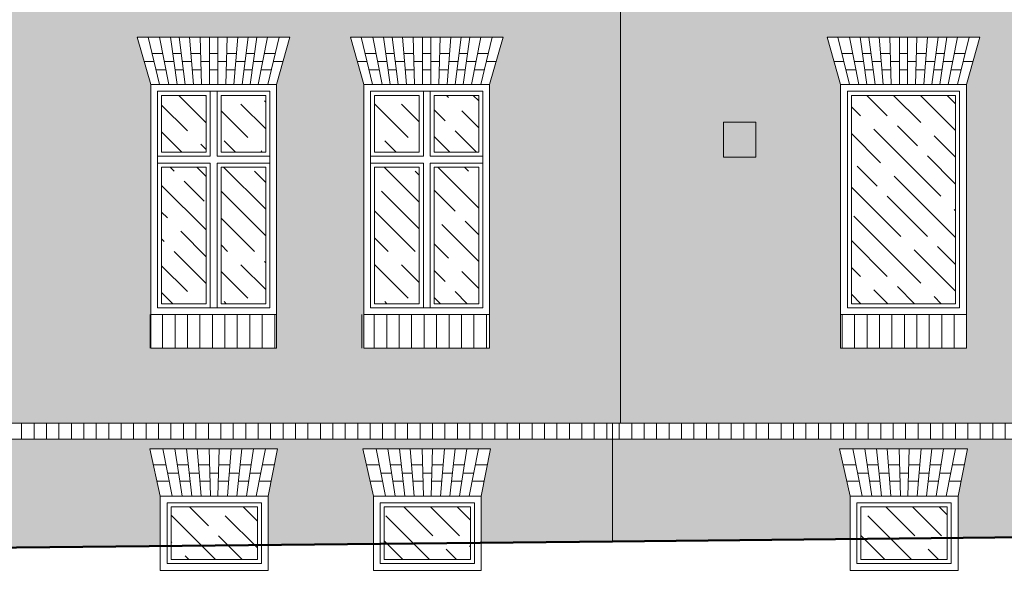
# Model space of a CAD drawing. Header units: millimetres. Extents: x 284606 to 569416, y -192995 to -95103.
# Tile 61 of 178: x 288790 to 289518, y -98789 to -98379. Entities that reach past the tile are written whole.
import ezdxf

# ---------------------------------------------------------------- set-up
doc = ezdxf.new("R2010")
doc.units = ezdxf.units.MM
doc.layers.get('0').update_dxf_attribs({"lineweight": 0})
for name, color, linetype, lineweight in [('!STR_Elewacje 0.15', 10, 'Continuous', 15), ('!STR_Konstrukcja 0.20', 200, 'Continuous', 20), ('!STR_Konstrukcja 0.50', 72, 'Continuous', 50), ('!STR_Kreskowanie', 253, 'Continuous', 5), ('!STR_Stolarka okienna', 72, 'Continuous', 15), ('!STR_Wymiarowanie', 254, 'Continuous', 9)]:
    doc.layers.add(name, color=color, linetype=linetype, lineweight=lineweight)
doc.layers.add('!STR_Kreskowanie ścian', color=7, linetype='Continuous', lineweight=5, true_color=0xa6a6a6)
doc.styles.add('EKO 1-10', font='romans.shx', dxfattribs={"width": 0.8, "height": 15})
doc.dimstyles.new('EKO wymiar 1-10', dxfattribs={"dimtxt": 15, "dimasz": 8, "dimexe": 15, "dimexo": 15, "dimgap": 5, "dimtad": 1, "dimdec": 0, "dimtxsty": 'EKO 1-10', "dimblk": 'ARCHTICK', "dimcen": 10, "dimdle": 15, "dimclrd": 256, "dimclre": 256, "dimclrt": 256, "dimazin": 2, "dimtfac": 1, "dimtdec": 0, "dimtmove": 2, "dimatfit": 3, "dimldrblk": 'ARCHTICK', "dimfxl": 15, "dimfxlon": 1, "dimlwd": -1, "dimlwe": -1, "dimarcsym": 0})

# ---------------------------------------------------------------- blocks, each defined once
blk = doc.blocks.new('okno 100x175')
at = {"layer": '!STR_Kreskowanie', "ltscale": 0.3}
h = blk.add_hatch(dxfattribs=at)
h.set_pattern_fill('GOST_WOOD', color=256, scale=7, angle=45)
h.set_pattern_definition([(135, (-591764.885, 207373.385), (29.6984848, 29.6984848), [70, -14]), (135, (-591745.086, 207373.385), (29.6984848, 29.6984848), [42, -10.5, 21, -10.5]), (135, (-591720.337, 207368.435), (29.6984848, 29.6984848), [70, -14])])
h.paths.add_polyline_path([(52, 162), (52, 120), (85, 120), (85, 162)])
h.paths.add_polyline_path([(8, 120), (41, 120), (41, 162), (8, 162)])
h.paths.add_polyline_path([(8, 8), (41, 8), (41, 109), (8, 109)])
h.paths.add_polyline_path([(52, 109), (52, 8), (85, 8), (85, 109)])
at = {"layer": '!STR_Kreskowanie ścian', "ltscale": 1.5}
h = blk.add_hatch(dxfattribs=at)
h.set_pattern_fill('ANSI31', color=256, scale=2.9, angle=45)
h.set_pattern_definition([(90, (-591764.885, 207373.385), (-9.2075, 9e-16), [])])
h.paths.add_polyline_path([(96.5, 0), (96.5, -25), (-3.5, -25), (-3.5, 0)])
at = {"layer": '!STR_Elewacje 0.15', "ltscale": 1.5}
for p, q in [((0, 170), (-9.97, 204.93)), ((102.97, 204.93), (-9.97, 204.93)), ((6.5, 170), (-2.01, 204.93)), ((13.5, 170), (6.57, 204.93)), ((19.5, 170), (14.54, 204.93)), ((25.5, 170), (20.91, 204.93)), ((31.5, 170), (28.63, 204.93)), ((37.5, 170), (36.5, 204.93)), ((43.5, 170), (43.5, 204.93)), ((49.5, 170), (49.5, 204.93)), ((55.5, 170), (56.5, 204.93)), ((61.5, 170), (64.37, 204.93)), ((67.5, 170), (72.09, 204.93)), ((73.5, 170), (78.46, 204.93)), ((79.5, 170), (86.43, 204.93)), ((86.5, 170), (95.01, 204.93)), ((93, 170), (102.97, 204.93)), ((8.95, 192.93), (0.92, 192.93)), ((22.49, 192.93), (16.24, 192.93)), ((36.84, 192.93), (29.62, 192.93)), ((49.5, 192.93), (43.5, 192.93)), ((63.38, 192.93), (56.16, 192.93)), ((76.76, 192.93), (70.51, 192.93)), ((92.08, 192.93), (84.05, 192.93)), ((2.38, 186.93), (-4.83, 186.93)), ((17.1, 186.93), (10.14, 186.93)), ((30.11, 186.93), (23.28, 186.93)), ((43.5, 186.93), (37.02, 186.93)), ((55.98, 186.93), (49.5, 186.93)), ((69.72, 186.93), (62.89, 186.93)), ((82.86, 186.93), (75.9, 186.93)), ((97.83, 186.93), (90.62, 186.93)), ((11.33, 180.93), (3.84, 180.93)), ((11.33, 180.93), (3.84, 180.93)), ((11.33, 180.93), (3.84, 180.93)), ((24.07, 180.93), (17.95, 180.93)), ((24.07, 180.93), (17.95, 180.93)), ((24.07, 180.93), (17.95, 180.93)), ((37.19, 180.93), (30.6, 180.93)), ((37.19, 180.93), (30.6, 180.93)), ((37.19, 180.93), (30.6, 180.93)), ((49.5, 180.93), (43.5, 180.93)), ((49.5, 180.93), (43.5, 180.93)), ((49.5, 180.93), (43.5, 180.93)), ((62.4, 180.93), (55.81, 180.93)), ((62.4, 180.93), (55.81, 180.93)), ((62.4, 180.93), (55.81, 180.93)), ((75.05, 180.93), (68.93, 180.93)), ((75.05, 180.93), (68.93, 180.93)), ((75.05, 180.93), (68.93, 180.93)), ((89.16, 180.93), (81.67, 180.93)), ((89.16, 180.93), (81.67, 180.93)), ((89.16, 180.93), (81.67, 180.93))]:
    blk.add_line(p, q, dxfattribs=at)
blk.add_lwpolyline([(93, 0), (0, 0), (0, -25), (93, -25)], close=True, dxfattribs=at)
at = {"layer": '!STR_Stolarka okienna', "ltscale": 1.5}
for points in [[(93, 0), (93, 170), (0, 170), (0, 0), (93, 0)], [(44, 165), (44, 117)], [(49, 165), (49, 117)], [(44, 117), (5, 117)], [(88, 117), (49, 117)], [(44, 112), (5, 112)], [(44, 112), (44, 5)], [(49, 112), (49, 5)], [(88, 112), (49, 112)]]:
    blk.add_lwpolyline(points, dxfattribs=at)
for points in [[(88, 5), (88, 165), (5, 165), (5, 5)], [(41, 162), (8, 162), (8, 120), (41, 120)], [(85, 162), (52, 162), (52, 120), (85, 120)], [(88, 112), (49, 112), (49, 5), (88, 5)], [(41, 109), (8, 109), (8, 8), (41, 8)], [(85, 109), (52, 109), (52, 8), (85, 8)]]:
    blk.add_lwpolyline(points, close=True, dxfattribs=at)
blk = doc.blocks.new('okno piwnicy')
at = {"layer": '!STR_Kreskowanie', "ltscale": 0.3}
h = blk.add_hatch(dxfattribs=at)
h.set_pattern_fill('GOST_WOOD', color=256, scale=7, angle=45)
h.set_pattern_definition([(135, (-287916.425, 101495.86), (29.698485, 29.698485), [70, -14]), (135, (-287896.626, 101495.86), (29.698485, 29.698485), [42, -10.5, 21, -10.5]), (135, (-287871.878, 101490.91), (29.698485, 29.698485), [70, -14])])
h.paths.add_polyline_path([(71.78, 46.96), (8, 46.96), (8, 8), (71.78, 8)])
at = {"layer": '!STR_Elewacje 0.15', "ltscale": 1.5}
for p, q in [((86.71, 89.89), (-7.84, 89.89)), ((0, 54.96), (-7.84, 89.89)), ((8.88, 54.96), (1.96, 89.89)), ((16.15, 54.96), (10.78, 89.89)), ((23.25, 54.96), (19.37, 89.89)), ((30.13, 54.96), (27.27, 89.89)), ((37.13, 54.96), (36.13, 89.89)), ((42.65, 54.96), (43.65, 89.89)), ((49.65, 54.96), (52.51, 89.89)), ((56.53, 54.96), (60.41, 89.89)), ((63.63, 54.96), (69, 89.89)), ((70.9, 54.96), (77.82, 89.89)), ((79.78, 54.96), (86.71, 89.89)), ((4.34, 77.89), (-5.15, 77.89)), ((20.7, 77.89), (12.63, 77.89)), ((36.48, 77.89), (28.25, 77.89)), ((43.3, 77.89), (51.53, 77.89)), ((59.08, 77.89), (67.16, 77.89)), ((75.44, 77.89), (84.33, 77.89)), ((6.72, 65.89), (-2.45, 65.89)), ((6.72, 65.89), (-2.45, 65.89)), ((6.72, 65.89), (-2.45, 65.89)), ((13.55, 71.89), (5.53, 71.89)), ((22.03, 65.89), (14.47, 65.89)), ((22.03, 65.89), (14.47, 65.89)), ((22.03, 65.89), (14.47, 65.89)), ((28.74, 71.89), (21.37, 71.89)), ((36.82, 65.89), (29.24, 65.89)), ((36.82, 65.89), (29.24, 65.89)), ((36.82, 65.89), (29.24, 65.89)), ((43.13, 71.89), (36.65, 71.89)), ((42.96, 65.89), (50.54, 65.89)), ((42.96, 65.89), (50.54, 65.89)), ((42.96, 65.89), (50.54, 65.89)), ((51.04, 71.89), (58.41, 71.89)), ((57.75, 65.89), (65.31, 65.89)), ((57.75, 65.89), (65.31, 65.89)), ((57.75, 65.89), (65.31, 65.89)), ((66.23, 71.89), (74.25, 71.89)), ((73.06, 65.89), (81.95, 65.89)), ((73.06, 65.89), (81.95, 65.89)), ((73.06, 65.89), (81.95, 65.89))]:
    blk.add_line(p, q, dxfattribs=at)
at = {"layer": '!STR_Stolarka okienna', "ltscale": 1.5}
for points in [[(0, 54.96), (79.78, 54.96), (79.78, 0), (0, 0)], [(5, 49.96), (74.78, 49.96), (74.78, 5), (5, 5)], [(8, 46.96), (71.78, 46.96), (71.78, 8), (8, 8)]]:
    blk.add_lwpolyline(points, close=True, dxfattribs=at)
blk = doc.blocks.new('_ArchTick')
at = {"color": 0, "linetype": 'ByBlock', "const_width": 0.15}
blk.add_lwpolyline([(-0.5, -0.5), (0.5, 0.5)], dxfattribs=at)
blk = doc.blocks.new('*D843')
at = {"layer": '!STR_Wymiarowanie', "ltscale": 1.5, "transparency": 16777216}
for p, q in [((288251.12, -97658.82), (288251.12, -98789.39)), ((288266.12, -97673.82), (288236.12, -97673.82)), ((288266.12, -98774.39), (288236.12, -98774.39))]:
    blk.add_line(p, q, dxfattribs=at)
at = {"layer": 'Defpoints', "color": 0, "ltscale": 1.5, "transparency": 16777216}
for p in [(288819.43, -97673.82), (288251.12, -98774.39), (288338.29, -98774.39)]:
    blk.add_point(p, dxfattribs=at)
at = {"layer": '!STR_Wymiarowanie', "ltscale": 1.5, "transparency": 16777216, "xscale": 8, "yscale": 8, "zscale": 8}
for p, rotation in [((288251.12, -97673.82), 90), ((288251.12, -98774.39), 270)]:
    blk.add_blockref('_ArchTick', p, dxfattribs=dict(at, rotation=rotation))
at = {"layer": '!STR_Wymiarowanie', "ltscale": 1.5, "transparency": 16777216, "insert": (288238.62, -98224.1), "char_height": 15, "attachment_point": 5, "rotation": 90, "style": 'EKO 1-10'}
blk.add_mtext('1101', dxfattribs=at)

msp = doc.modelspace()

# ---------------------------------------------------------------- hatches: boundary and pattern name
at = {"layer": '!STR_Kreskowanie', "ltscale": 0.3}
h = msp.add_hatch(dxfattribs=at)
h.set_pattern_fill('GOST_WOOD', color=256, scale=7, angle=45)
h.paths.add_polyline_path([(289482.01, -98435.33), (289405.01, -98435.33), (289405.01, -98589.33), (289482.01, -98589.33)])
at = {"layer": '!STR_Kreskowanie ścian', "ltscale": 0.3}
h = msp.add_hatch(dxfattribs=at)
h.set_pattern_fill('AR-B816', color=256, scale=0.04)
h.paths.add_polyline_path([(288769.04, -98367.53), (288719.04, -98367.53), (288344.29, -98367.53), (288344.29, -98677.57), (288769.04, -98677.57)])
h.paths.add_polyline_path([(288503.9, -98622.33), (288503.9, -98597.33), (288503.9, -98427.33), (288493.93, -98392.41), (288619.87, -98392.41), (288609.9, -98427.33), (288609.9, -98597.33), (288609.9, -98622.33)], flags=16)
h.paths.add_polyline_path([(288508.9, -98592.33), (288508.9, -98432.33), (288604.9, -98432.33), (288604.9, -98592.33), (288559.9, -98592.33)], flags=0)
h.paths.add_polyline_path([(288511.9, -98589.33), (288511.9, -98488.33), (288551.9, -98488.33), (288551.9, -98589.33)], flags=0)
h.paths.add_polyline_path([(288562.9, -98589.33), (288562.9, -98488.33), (288601.9, -98488.33), (288601.9, -98589.33)], flags=0)
h.paths.add_polyline_path([(288447.9, -98481.09), (288447.9, -98455.09), (288471.9, -98455.09), (288471.9, -98481.09)], flags=16)
h.paths.add_polyline_path([(288423.9, -98481.09), (288399.9, -98481.09), (288399.9, -98455.09), (288423.9, -98455.09)], flags=16)
h.paths.add_polyline_path([(288511.9, -98477.33), (288511.9, -98435.33), (288551.9, -98435.33), (288551.9, -98477.33)], flags=0)
h.paths.add_polyline_path([(288562.9, -98477.33), (288562.9, -98435.33), (288601.9, -98435.33), (288601.9, -98477.33)], flags=0)
h.paths.add_polyline_path([(288511.82, -98404.41), (288519.85, -98404.41), (288521.04, -98410.41), (288528, -98410.41), (288527.15, -98404.41), (288533.39, -98404.41), (288534.18, -98410.41), (288541.01, -98410.41), (288540.52, -98404.41), (288547.74, -98404.41), (288547.92, -98410.41), (288554.4, -98410.41), (288554.4, -98404.41), (288560.4, -98404.41), (288560.4, -98410.41), (288566.89, -98410.41), (288567.06, -98404.41), (288574.28, -98404.41), (288573.79, -98410.41), (288580.62, -98410.41), (288581.41, -98404.41), (288587.66, -98404.41), (288586.8, -98410.41), (288593.76, -98410.41), (288594.95, -98404.41), (288602.98, -98404.41), (288600.06, -98416.41), (288592.57, -98416.41), (288593.76, -98410.41), (288586.8, -98410.41), (288585.95, -98416.41), (288579.84, -98416.41), (288580.62, -98410.41), (288573.79, -98410.41), (288573.3, -98416.41), (288566.71, -98416.41), (288566.89, -98410.41), (288560.4, -98410.41), (288560.4, -98416.41), (288554.4, -98416.41), (288554.4, -98410.41), (288547.92, -98410.41), (288548.09, -98416.41), (288541.51, -98416.41), (288541.01, -98410.41), (288534.18, -98410.41), (288534.97, -98416.41), (288528.85, -98416.41), (288528, -98410.41), (288521.04, -98410.41), (288522.23, -98416.41), (288514.74, -98416.41)], flags=0)
h.paths.add_polyline_path([(288641.9, -98481.09), (288641.9, -98455.09), (288665.9, -98455.09), (288665.9, -98481.09)], flags=16)
h.paths.add_polyline_path([(288689.9, -98481.09), (288689.9, -98455.09), (288713.9, -98455.09), (288713.9, -98481.09)], flags=16)
h.paths.add_polyline_path([(288509.63, -98696.57), (288604.18, -98696.57), (288597.25, -98731.5), (288597.25, -98771.67), (288763.04, -98769.92), (288763.04, -98689.57), (288338.29, -98689.57), (288338.29, -98774.39), (288517.47, -98772.5), (288517.47, -98731.5)])
h.paths.add_polyline_path([(288886.11, -98696.57), (288980.66, -98696.57), (288973.73, -98731.5), (288973.73, -98767.71), (289051.53, -98766.89), (289051.53, -98731.5), (289043.69, -98696.57), (289138.24, -98696.57), (289131.31, -98731.5), (289131.31, -98766.06), (289228.3, -98765.04), (289228.3, -98689.57), (288763.04, -98689.57), (288763.04, -98769.92), (288893.95, -98768.55), (288893.95, -98731.5)])
h.paths.add_polyline_path([(289234.3, -98367.53), (289184.3, -98367.53), (289184.3, -98357.53), (289171.99, -98357.53), (289171.99, -98347.53), (288792.6, -98347.53), (288789.04, -98367.53), (288769.51, -98367.53), (288769.51, -98677.57), (289234.3, -98677.57)])
h.paths.add_polyline_path([(288886.88, -98622.33), (288886.88, -98597.33), (288886.88, -98427.33), (288876.91, -98392.41), (288989.85, -98392.41), (288979.88, -98427.33), (288979.88, -98597.33), (288979.88, -98622.33)], flags=16)
h.paths.add_polyline_path([(288891.88, -98592.33), (288891.88, -98432.33), (288974.88, -98432.33), (288974.88, -98592.33), (288935.88, -98592.33)], flags=0)
h.paths.add_polyline_path([(288894.88, -98589.33), (288894.88, -98488.33), (288927.88, -98488.33), (288927.88, -98589.33)], flags=0)
h.paths.add_polyline_path([(288938.88, -98589.33), (288938.88, -98488.33), (288971.88, -98488.33), (288971.88, -98589.33)], flags=0)
h.paths.add_polyline_path([(288894.88, -98477.33), (288894.88, -98435.33), (288927.88, -98435.33), (288927.88, -98477.33)], flags=0)
h.paths.add_polyline_path([(288938.88, -98477.33), (288938.88, -98435.33), (288971.88, -98435.33), (288971.88, -98477.33)], flags=0)
h.paths.add_polyline_path([(288887.8, -98404.41), (288895.83, -98404.41), (288897.02, -98410.41), (288903.98, -98410.41), (288903.13, -98404.41), (288909.37, -98404.41), (288910.16, -98410.41), (288916.99, -98410.41), (288916.5, -98404.41), (288923.72, -98404.41), (288923.9, -98410.41), (288930.38, -98410.41), (288930.38, -98404.41), (288936.38, -98404.41), (288936.38, -98410.41), (288942.87, -98410.41), (288943.04, -98404.41), (288950.26, -98404.41), (288949.77, -98410.41), (288956.6, -98410.41), (288957.39, -98404.41), (288963.64, -98404.41), (288962.78, -98410.41), (288969.74, -98410.41), (288970.93, -98404.41), (288978.96, -98404.41), (288976.04, -98416.41), (288968.55, -98416.41), (288969.74, -98410.41), (288962.78, -98410.41), (288961.93, -98416.41), (288955.82, -98416.41), (288956.6, -98410.41), (288949.77, -98410.41), (288949.28, -98416.41), (288942.69, -98416.41), (288942.87, -98410.41), (288936.38, -98410.41), (288936.38, -98416.41), (288930.38, -98416.41), (288930.38, -98410.41), (288923.9, -98410.41), (288924.07, -98416.41), (288917.48, -98416.41), (288916.99, -98410.41), (288910.16, -98410.41), (288910.95, -98416.41), (288904.83, -98416.41), (288903.98, -98410.41), (288897.02, -98410.41), (288898.21, -98416.41), (288890.72, -98416.41)], flags=0)
h.paths.add_polyline_path([(289044.46, -98622.33), (289044.46, -98597.33), (289044.46, -98427.33), (289034.49, -98392.41), (289147.44, -98392.41), (289137.46, -98427.33), (289137.46, -98597.33), (289137.46, -98622.33)], flags=16)
h.paths.add_polyline_path([(289049.46, -98592.33), (289049.46, -98432.33), (289132.46, -98432.33), (289132.46, -98592.33), (289093.46, -98592.33)], flags=0)
h.paths.add_polyline_path([(289052.46, -98589.33), (289052.46, -98488.33), (289085.46, -98488.33), (289085.46, -98589.33)], flags=0)
h.paths.add_polyline_path([(289096.46, -98589.33), (289096.46, -98488.33), (289129.46, -98488.33), (289129.46, -98589.33)], flags=0)
h.paths.add_polyline_path([(289052.46, -98477.33), (289052.46, -98435.33), (289085.46, -98435.33), (289085.46, -98477.33)], flags=0)
h.paths.add_polyline_path([(289045.38, -98404.41), (289053.42, -98404.41), (289054.61, -98410.41), (289061.56, -98410.41), (289060.71, -98404.41), (289066.95, -98404.41), (289067.74, -98410.41), (289074.57, -98410.41), (289074.08, -98404.41), (289081.31, -98404.41), (289081.48, -98410.41), (289087.96, -98410.41), (289087.96, -98404.41), (289093.96, -98404.41), (289093.96, -98410.41), (289100.45, -98410.41), (289100.62, -98404.41), (289107.84, -98404.41), (289107.35, -98410.41), (289114.19, -98410.41), (289114.97, -98404.41), (289121.22, -98404.41), (289120.37, -98410.41), (289127.32, -98410.41), (289128.51, -98404.41), (289136.55, -98404.41), (289133.62, -98416.41), (289126.13, -98416.41), (289127.32, -98410.41), (289120.37, -98410.41), (289119.51, -98416.41), (289113.4, -98416.41), (289114.19, -98410.41), (289107.35, -98410.41), (289106.86, -98416.41), (289100.28, -98416.41), (289100.45, -98410.41), (289093.96, -98410.41), (289093.96, -98416.41), (289087.96, -98416.41), (289087.96, -98410.41), (289081.48, -98410.41), (289081.65, -98416.41), (289075.07, -98416.41), (289074.57, -98410.41), (289067.74, -98410.41), (289068.53, -98416.41), (289062.41, -98416.41), (289061.56, -98410.41), (289054.61, -98410.41), (289055.8, -98416.41), (289048.3, -98416.41)], flags=0)
h.paths.add_polyline_path([(289096.46, -98477.33), (289096.46, -98435.33), (289129.46, -98435.33), (289129.46, -98477.33)], flags=0)
h.paths.add_polyline_path([(289811.43, -98367.53), (289254.3, -98367.53), (289234.3, -98367.53), (289234.3, -98677.57), (289811.43, -98677.57)])
h.paths.add_polyline_path([(289648.59, -98622.33), (289555.59, -98622.33), (289555.59, -98597.33), (289555.59, -98427.33), (289545.62, -98392.41), (289658.56, -98392.41), (289648.59, -98427.33), (289648.59, -98597.33)], flags=16)
h.paths.add_polyline_path([(289643.59, -98592.33), (289604.59, -98592.33), (289560.59, -98592.33), (289560.59, -98432.33), (289643.59, -98432.33)], flags=0)
h.paths.add_polyline_path([(289640.59, -98589.33), (289607.59, -98589.33), (289607.59, -98488.33), (289640.59, -98488.33)], flags=0)
h.paths.add_polyline_path([(289596.59, -98589.33), (289563.59, -98589.33), (289563.59, -98488.33), (289596.59, -98488.33)], flags=0)
h.paths.add_polyline_path([(289701.89, -98481.09), (289701.89, -98455.09), (289725.89, -98455.09), (289725.89, -98481.09)], flags=16)
h.paths.add_polyline_path([(289640.59, -98477.33), (289607.59, -98477.33), (289607.59, -98435.33), (289640.59, -98435.33)], flags=0)
h.paths.add_polyline_path([(289596.59, -98477.33), (289563.59, -98477.33), (289563.59, -98435.33), (289596.59, -98435.33)], flags=0)
h.paths.add_polyline_path([(289490.01, -98622.33), (289397.01, -98622.33), (289397.01, -98597.33), (289397.01, -98427.33), (289387.04, -98392.41), (289499.98, -98392.41), (289490.01, -98427.33), (289490.01, -98597.33)], flags=16)
h.paths.add_polyline_path([(289644.75, -98416.41), (289637.26, -98416.41), (289638.45, -98410.41), (289631.5, -98410.41), (289630.64, -98416.41), (289624.53, -98416.41), (289625.31, -98410.41), (289618.48, -98410.41), (289617.99, -98416.41), (289611.4, -98416.41), (289611.58, -98410.41), (289605.09, -98410.41), (289605.09, -98416.41), (289599.09, -98416.41), (289599.09, -98410.41), (289592.61, -98410.41), (289592.78, -98416.41), (289586.2, -98416.41), (289585.7, -98410.41), (289578.87, -98410.41), (289579.66, -98416.41), (289573.54, -98416.41), (289572.69, -98410.41), (289565.74, -98410.41), (289566.93, -98416.41), (289559.43, -98416.41), (289556.51, -98404.41), (289564.55, -98404.41), (289565.74, -98410.41), (289572.69, -98410.41), (289571.84, -98404.41), (289578.08, -98404.41), (289578.87, -98410.41), (289585.7, -98410.41), (289585.21, -98404.41), (289592.44, -98404.41), (289592.61, -98410.41), (289599.09, -98410.41), (289599.09, -98404.41), (289605.09, -98404.41), (289605.09, -98410.41), (289611.58, -98410.41), (289611.75, -98404.41), (289618.97, -98404.41), (289618.48, -98410.41), (289625.31, -98410.41), (289626.1, -98404.41), (289632.35, -98404.41), (289631.5, -98410.41), (289638.45, -98410.41), (289639.64, -98404.41), (289647.68, -98404.41)], flags=0)
h.paths.add_polyline_path([(289485.01, -98592.33), (289402.01, -98592.33), (289402.01, -98432.33), (289485.01, -98432.33)], flags=0)
h.paths.add_polyline_path([(289482.01, -98589.33), (289405.01, -98589.33), (289405.01, -98435.33), (289482.01, -98435.33)], flags=0)
h.paths.add_polyline_path([(289486.17, -98416.41), (289478.68, -98416.41), (289479.87, -98410.41), (289472.91, -98410.41), (289472.06, -98416.41), (289465.94, -98416.41), (289466.73, -98410.41), (289459.9, -98410.41), (289459.41, -98416.41), (289452.82, -98416.41), (289452.99, -98410.41), (289446.51, -98410.41), (289446.51, -98416.41), (289440.51, -98416.41), (289440.51, -98410.41), (289434.02, -98410.41), (289434.2, -98416.41), (289427.61, -98416.41), (289427.12, -98410.41), (289420.29, -98410.41), (289421.07, -98416.41), (289414.96, -98416.41), (289414.11, -98410.41), (289407.15, -98410.41), (289408.34, -98416.41), (289400.85, -98416.41), (289397.93, -98404.41), (289405.96, -98404.41), (289407.15, -98410.41), (289414.11, -98410.41), (289413.25, -98404.41), (289419.5, -98404.41), (289420.29, -98410.41), (289427.12, -98410.41), (289426.63, -98404.41), (289433.85, -98404.41), (289434.02, -98410.41), (289440.51, -98410.41), (289440.51, -98404.41), (289446.51, -98404.41), (289446.51, -98410.41), (289452.99, -98410.41), (289453.17, -98404.41), (289460.39, -98404.41), (289459.9, -98410.41), (289466.73, -98410.41), (289467.52, -98404.41), (289473.77, -98404.41), (289472.91, -98410.41), (289479.87, -98410.41), (289481.06, -98404.41), (289489.09, -98404.41)], flags=0)
h.paths.add_polyline_path([(289334.43, -98481.09), (289310.43, -98481.09), (289310.43, -98455.09), (289334.43, -98455.09)], flags=16)
h.paths.add_polyline_path([(289817.43, -98689.57), (289228.3, -98689.57), (289228.3, -98765.04), (289404.08, -98763.19), (289404.08, -98731.5), (289396.23, -98696.57), (289490.79, -98696.57), (289483.86, -98731.5), (289483.86, -98762.35), (289562.66, -98761.53), (289562.66, -98731.5), (289554.82, -98696.57), (289649.37, -98696.57), (289642.44, -98731.5), (289642.44, -98760.69), (289817.43, -98758.85)])
h.paths.add_polyline_path([(289983.82, -98731.5), (289975.98, -98696.57), (290070.53, -98696.57), (290063.6, -98731.5), (290063.6, -98756.25), (290236.43, -98754.39), (290242.43, -98754.39), (290242.43, -98689.57), (289817.43, -98689.57), (289817.43, -98758.85), (289983.82, -98757.1)])
h.paths.add_polyline_path([(290236.43, -98367.53), (290005.08, -98367.53), (289811.43, -98367.53), (289811.43, -98677.57), (290236.43, -98677.57)])
h.paths.add_polyline_path([(289970.25, -98622.33), (289970.25, -98597.33), (289970.25, -98427.33), (289960.28, -98392.41), (290086.22, -98392.41), (290076.25, -98427.33), (290076.25, -98597.33), (290076.25, -98622.33)], flags=16)
h.paths.add_polyline_path([(289975.25, -98592.33), (289975.25, -98432.33), (290071.25, -98432.33), (290071.25, -98592.33), (290026.25, -98592.33)], flags=0)
h.paths.add_polyline_path([(289978.25, -98589.33), (289978.25, -98488.33), (290018.25, -98488.33), (290018.25, -98589.33)], flags=0)
h.paths.add_polyline_path([(289866.25, -98481.09), (289866.25, -98455.09), (289890.25, -98455.09), (289890.25, -98481.09)], flags=16)
h.paths.add_polyline_path([(290029.25, -98589.33), (290029.25, -98488.33), (290068.25, -98488.33), (290068.25, -98589.33)], flags=0)
h.paths.add_polyline_path([(289914.25, -98481.09), (289914.25, -98455.09), (289938.25, -98455.09), (289938.25, -98481.09)], flags=16)
h.paths.add_polyline_path([(289978.25, -98477.33), (289978.25, -98435.33), (290018.25, -98435.33), (290018.25, -98477.33)], flags=0)
h.paths.add_polyline_path([(290029.25, -98477.33), (290029.25, -98435.33), (290068.25, -98435.33), (290068.25, -98477.33)], flags=0)
h.paths.add_polyline_path([(289978.17, -98404.41), (289986.2, -98404.41), (289987.39, -98410.41), (289994.35, -98410.41), (289993.5, -98404.41), (289999.74, -98404.41), (290000.53, -98410.41), (290007.36, -98410.41), (290006.87, -98404.41), (290014.09, -98404.41), (290014.27, -98410.41), (290020.75, -98410.41), (290020.75, -98404.41), (290026.75, -98404.41), (290026.75, -98410.41), (290033.24, -98410.41), (290033.41, -98404.41), (290040.63, -98404.41), (290040.14, -98410.41), (290046.97, -98410.41), (290047.76, -98404.41), (290054.01, -98404.41), (290053.15, -98410.41), (290060.11, -98410.41), (290061.3, -98404.41), (290069.33, -98404.41), (290066.41, -98416.41), (290058.92, -98416.41), (290060.11, -98410.41), (290053.15, -98410.41), (290052.3, -98416.41), (290046.19, -98416.41), (290046.97, -98410.41), (290040.14, -98410.41), (290039.65, -98416.41), (290033.06, -98416.41), (290033.24, -98410.41), (290026.75, -98410.41), (290026.75, -98416.41), (290020.75, -98416.41), (290020.75, -98410.41), (290014.27, -98410.41), (290014.44, -98416.41), (290007.85, -98416.41), (290007.36, -98410.41), (290000.53, -98410.41), (290001.32, -98416.41), (289995.2, -98416.41), (289994.35, -98410.41), (289987.39, -98410.41), (289988.58, -98416.41), (289981.09, -98416.41)], flags=0)
h.paths.add_polyline_path([(290108.25, -98481.09), (290108.25, -98455.09), (290132.25, -98455.09), (290132.25, -98481.09)], flags=16)
h.paths.add_polyline_path([(290156.25, -98481.09), (290156.25, -98455.09), (290180.25, -98455.09), (290180.25, -98481.09)], flags=16)
h.paths.add_polyline_path([(289719.27, -98046.55), (289666.03, -98014.19), (289539.29, -98014.19), (289539.29, -97985.46), (289497.85, -97985.46), (289497.85, -98014.19), (289376.99, -98014.19), (289326.48, -98046.16), (289283.94, -98301.33), (289761.2, -98301.33)])
h.paths.add_polyline_path([(289648.59, -98301.71), (289555.59, -98301.71), (289555.59, -98106.71), (289545.62, -98071.79), (289658.56, -98071.79), (289648.59, -98106.71)])
h.paths.add_polyline_path([(289643.59, -98274.69), (289560.59, -98274.69)], flags=16)
h.paths.add_polyline_path([(289640.59, -98117.69), (289563.59, -98117.69)], flags=16)
h.paths.add_polyline_path([(289490.01, -98301.71), (289397.01, -98301.71), (289397.01, -98106.71), (289387.04, -98071.79), (289499.98, -98071.79), (289490.01, -98106.71)])
h.paths.add_polyline_path([(289485.01, -98271.71), (289402.01, -98271.71)], flags=16)
h.paths.add_polyline_path([(289482.01, -98268.71), (289405.01, -98268.71)], flags=16)
at = {"layer": '!STR_Kreskowanie ścian', "ltscale": 0.3, "true_color": 0xdbdbdb}
h = msp.add_hatch(color=254, dxfattribs=at)
h.dxf.hatch_style = 1
h.paths.add_polyline_path([(288423.9, -98455.09), (288399.9, -98455.09), (288399.9, -98481.09), (288423.9, -98481.09)])
h.paths.add_polyline_path([(288471.9, -98455.09), (288447.9, -98455.09), (288447.9, -98481.09), (288471.9, -98481.09)])
h.paths.add_polyline_path([(288665.9, -98455.09), (288641.9, -98455.09), (288641.9, -98481.09), (288665.9, -98481.09)])
h.paths.add_polyline_path([(288713.9, -98455.09), (288689.9, -98455.09), (288689.9, -98481.09), (288713.9, -98481.09)])
h.paths.add_polyline_path([(289334.43, -98455.09), (289310.43, -98455.09), (289310.43, -98481.09), (289334.43, -98481.09)])
h.paths.add_polyline_path([(289725.89, -98455.09), (289701.89, -98455.09), (289701.89, -98481.09), (289725.89, -98481.09)])
h.paths.add_polyline_path([(289890.25, -98455.09), (289866.25, -98455.09), (289866.25, -98481.09), (289890.25, -98481.09)])
h.paths.add_polyline_path([(289938.25, -98455.09), (289914.25, -98455.09), (289914.25, -98481.09), (289938.25, -98481.09)])
h.paths.add_polyline_path([(290132.25, -98455.09), (290108.25, -98455.09), (290108.25, -98481.09), (290132.25, -98481.09)])
h.paths.add_polyline_path([(290180.25, -98455.09), (290156.25, -98455.09), (290156.25, -98481.09), (290180.25, -98481.09)])
at = {"layer": '!STR_Kreskowanie ścian', "ltscale": 0.3}
h = msp.add_hatch(dxfattribs=at)
h.set_pattern_fill('AR-B816', color=256, scale=0.04)
h.paths.add_polyline_path([(288423.9, -98455.09), (288399.9, -98455.09), (288399.9, -98481.09), (288423.9, -98481.09)])
h.paths.add_polyline_path([(288471.9, -98455.09), (288447.9, -98455.09), (288447.9, -98481.09), (288471.9, -98481.09)])
h.paths.add_polyline_path([(288665.9, -98455.09), (288641.9, -98455.09), (288641.9, -98481.09), (288665.9, -98481.09)])
h.paths.add_polyline_path([(288713.9, -98455.09), (288689.9, -98455.09), (288689.9, -98481.09), (288713.9, -98481.09)])
h.paths.add_polyline_path([(289334.43, -98455.09), (289310.43, -98455.09), (289310.43, -98481.09), (289334.43, -98481.09)])
h.paths.add_polyline_path([(289725.89, -98455.09), (289701.89, -98455.09), (289701.89, -98481.09), (289725.89, -98481.09)])
h.paths.add_polyline_path([(289890.25, -98455.09), (289866.25, -98455.09), (289866.25, -98481.09), (289890.25, -98481.09)])
h.paths.add_polyline_path([(289938.25, -98455.09), (289914.25, -98455.09), (289914.25, -98481.09), (289938.25, -98481.09)])
h.paths.add_polyline_path([(290132.25, -98455.09), (290108.25, -98455.09), (290108.25, -98481.09), (290132.25, -98481.09)])
h.paths.add_polyline_path([(290180.25, -98455.09), (290156.25, -98455.09), (290156.25, -98481.09), (290180.25, -98481.09)])
at = {"layer": '!STR_Kreskowanie ścian', "ltscale": 1.5}
h = msp.add_hatch(dxfattribs=at)
h.set_pattern_fill('ANSI31', color=256, scale=2.9, angle=45)
h.set_pattern_definition([(90, (-302367.876, 108776.0525), (-9.2075, 9e-16), [])])
h.paths.add_polyline_path([(289493.51, -98597.33), (289493.51, -98622.33), (289393.51, -98622.33), (289393.51, -98597.33)])
h = msp.add_hatch(dxfattribs=at)
h.set_pattern_fill('ANSI31', color=256, scale=2.9, angle=45)
h.set_pattern_definition([(90, (-1834.179, 2627.342), (-9.2075, 9e-16), [])])
h.paths.add_polyline_path([(290242.43, -98677.57), (288338.29, -98677.57), (288338.29, -98689.57), (290242.43, -98689.57)])

# ---------------------------------------------------------------- linework, layer by layer
at = {"layer": '!STR_Elewacje 0.15', "ltscale": 1.5}
for p, q in [((289397.01, -98427.33), (289387.04, -98392.41)), ((289499.98, -98392.41), (289387.04, -98392.41)), ((289403.51, -98427.33), (289395, -98392.41)), ((289410.51, -98427.33), (289403.58, -98392.41)), ((289416.51, -98427.33), (289411.55, -98392.41)), ((289422.51, -98427.33), (289417.92, -98392.41)), ((289428.51, -98427.33), (289425.64, -98392.41)), ((289434.51, -98427.33), (289433.51, -98392.41)), ((289440.51, -98427.33), (289440.51, -98392.41)), ((289446.51, -98427.33), (289446.51, -98392.41)), ((289452.51, -98427.33), (289453.51, -98392.41)), ((289458.51, -98427.33), (289461.37, -98392.41)), ((289464.51, -98427.33), (289469.1, -98392.41)), ((289470.51, -98427.33), (289475.47, -98392.41)), ((289476.51, -98427.33), (289483.44, -98392.41)), ((289483.51, -98427.33), (289492.02, -98392.41)), ((289490.01, -98427.33), (289499.98, -98392.41)), ((289399.39, -98410.41), (289392.18, -98410.41)), ((289405.96, -98404.41), (289397.93, -98404.41)), ((289414.11, -98410.41), (289407.15, -98410.41)), ((289419.5, -98404.41), (289413.25, -98404.41)), ((289427.12, -98410.41), (289420.29, -98410.41)), ((289433.85, -98404.41), (289426.63, -98404.41)), ((289440.51, -98410.41), (289434.02, -98410.41)), ((289446.51, -98404.41), (289440.51, -98404.41)), ((289452.99, -98410.41), (289446.51, -98410.41)), ((289460.39, -98404.41), (289453.17, -98404.41)), ((289466.73, -98410.41), (289459.9, -98410.41)), ((289473.77, -98404.41), (289467.52, -98404.41)), ((289479.87, -98410.41), (289472.91, -98410.41)), ((289489.09, -98404.41), (289481.06, -98404.41)), ((289494.84, -98410.41), (289487.63, -98410.41)), ((289408.34, -98416.41), (289400.85, -98416.41)), ((289408.34, -98416.41), (289400.85, -98416.41)), ((289408.34, -98416.41), (289400.85, -98416.41)), ((289421.07, -98416.41), (289414.96, -98416.41)), ((289421.07, -98416.41), (289414.96, -98416.41)), ((289421.07, -98416.41), (289414.96, -98416.41)), ((289434.2, -98416.41), (289427.61, -98416.41)), ((289434.2, -98416.41), (289427.61, -98416.41)), ((289434.2, -98416.41), (289427.61, -98416.41)), ((289446.51, -98416.41), (289440.51, -98416.41)), ((289446.51, -98416.41), (289440.51, -98416.41)), ((289446.51, -98416.41), (289440.51, -98416.41)), ((289459.41, -98416.41), (289452.82, -98416.41)), ((289459.41, -98416.41), (289452.82, -98416.41)), ((289459.41, -98416.41), (289452.82, -98416.41)), ((289472.06, -98416.41), (289465.94, -98416.41)), ((289472.06, -98416.41), (289465.94, -98416.41)), ((289472.06, -98416.41), (289465.94, -98416.41)), ((289486.17, -98416.41), (289478.68, -98416.41)), ((289486.17, -98416.41), (289478.68, -98416.41)), ((289486.17, -98416.41), (289478.68, -98416.41))]:
    msp.add_line(p, q, dxfattribs=at)
msp.add_lwpolyline([(289490.01, -98597.33), (289397.01, -98597.33), (289397.01, -98622.33), (289490.01, -98622.33)], close=True, dxfattribs=at)
at = {"layer": '!STR_Konstrukcja 0.20', "ltscale": 1.5}
for p, q in [((289234.3, -98677.57), (289234.3, -98367.53)), ((290236.43, -98677.57), (288344.29, -98677.57)), ((289228.3, -98677.57), (289228.3, -98765.04))]:
    msp.add_line(p, q, dxfattribs=at)
for points in [[(288338.29, -98677.57), (290242.43, -98677.57), (290242.43, -98689.57), (288338.29, -98689.57)], [(288338.29, -98689.57), (290242.43, -98689.57), (290242.43, -98754.39), (288338.29, -98774.39)]]:
    msp.add_lwpolyline(points, close=True, dxfattribs=at)
at = {"layer": '!STR_Konstrukcja 0.50', "ltscale": 1.5}
msp.add_lwpolyline([(290307.11, -98754.39), (290236.43, -98754.39), (289817.43, -98758.91), (289228.3, -98765.04), (288763.04, -98769.92), (288344.29, -98774.87), (288296.2, -98774.87)], dxfattribs=at)
at = {"layer": '!STR_Stolarka okienna', "ltscale": 1.5}
msp.add_lwpolyline([(289490.01, -98597.33), (289490.01, -98427.33), (289397.01, -98427.33), (289397.01, -98597.33), (289490.01, -98597.33)], dxfattribs=at)
for points in [[(289485.01, -98592.33), (289485.01, -98432.33), (289402.01, -98432.33), (289402.01, -98592.33)], [(289482.01, -98435.33), (289405.01, -98435.33), (289405.01, -98589.33), (289482.01, -98589.33)]]:
    msp.add_lwpolyline(points, close=True, dxfattribs=at)
at = {"layer": '!STR_Wymiarowanie', "ltscale": 1.5}
msp.add_lwpolyline([(289310.43, -98455.09), (289334.43, -98455.09), (289334.43, -98481.09), (289310.43, -98481.09)], close=True, dxfattribs=at)

# ---------------------------------------------------------------- block references
at = {"layer": '!STR_Konstrukcja 0.20', "ltscale": 1.5}
for p in [(288886.88, -98597.33), (289044.46, -98597.33)]:
    msp.add_blockref('okno 100x175', p, dxfattribs=at)
at = {"layer": '!STR_Wymiarowanie'}
for p in [(288893.95, -98786.46), (289051.53, -98786.46), (289404.08, -98786.46)]:
    msp.add_blockref('okno piwnicy', p, dxfattribs=at)

# ---------------------------------------------------------------- dimensions: what is measured, and where the dimension line sits
at = {"layer": '!STR_Wymiarowanie', "ltscale": 1.5}
dim = msp.add_linear_dim(base=(288251.12, -98774.39), p1=(288819.43, -97673.82), p2=(288338.29, -98774.39), angle=90, dimstyle='EKO wymiar 1-10', dxfattribs=at)
dim.commit()
dim.dimension.update_dxf_attribs({"geometry": '*D843', "text_midpoint": (288238.62, -98224.1)})

doc.saveas('drawing.dxf')
